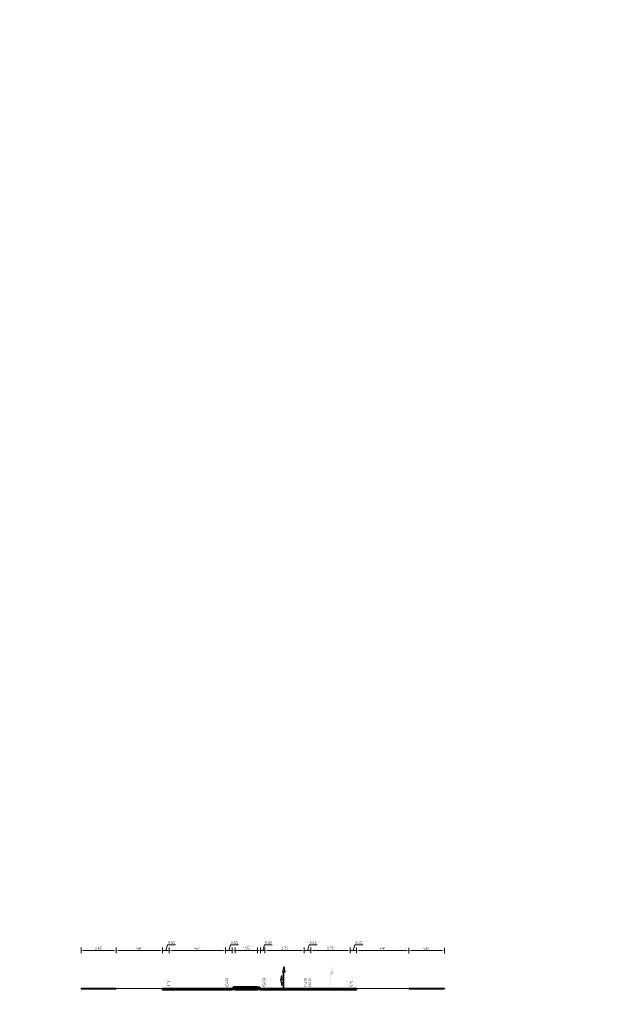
# Model space of a CAD drawing. Header units: metres. Extents: x 39929 to 50394, y 387420 to 399996.
# Tile 2 of 96: x 46296 to 46337, y 390689 to 390758. Entities that reach past the tile are written whole.
import ezdxf

# ---------------------------------------------------------------- set-up
doc = ezdxf.new("R2010")
doc.units = ezdxf.units.M
doc.linetypes.add('VW-33_STREEP', pattern=[6, 3, -3])
for name, color, linetype, lineweight in [('B-WE-GW-BERM-G', 90, 'Continuous', 18), ('N-WE-VH-FUNDERING-A', 252, 'Continuous', 18), ('N-WE-VH-FUNDERING-G', 7, 'Continuous', 35), ('N-WE-VH-GESLOTENVERHARDING_BETON-A', 252, 'Continuous', 18), ('N-WE-VH-KANTOPSLUITING_TROTTOIRBAND_RWS-S', 210, 'Continuous', 25), ('N-WE-VH-VERHARDING_ASFALT-G', 252, 'Continuous', 35), ('N-WE-VH-VERHARDING_ASFALT_ROOD-A', 13, 'Continuous', 18), ('N-WE-VW-MARKERING_LANGS_STREEP_33_015-G', 7, 'VW-33_STREEP', 35), ('N-WE-VW-MARKERING_LANGS_STREEP_DOORGETROKKEN_015-G', 7, 'Continuous', 35), ('N-WE-VW-MARKERING_PIJL-S', 7, 'Continuous', 25), ('Topo', 7, 'Continuous', 18), ('X-XX-AL-200-T25', 7, 'Continuous', 25), ('X-XX-AL-DETAIL1-G', 7, 'Continuous', 18), ('X-XX-AL-M', 7, 'Continuous', 18)]:
    doc.layers.add(name, color=color, linetype=linetype, lineweight=lineweight)
doc.layers.add('B-WE-VW-MARKERING_PIJL-T', color=7, linetype='Continuous')
doc.styles.add('NLCS-ISO-ANNOTATIVE-T18', font='NLCS-ISO.ttf', dxfattribs={"height": 1.8})
doc.styles.add('NLCS-ISO-T25', font='NLCS-ISO.ttf', dxfattribs={"height": 2.5})
doc.dimstyles.new('NLCS-ANNOTATIVE-T18-PIJL_l2_h1', dxfattribs={"dimtxt": 1.8, "dimasz": 1.8, "dimexe": 2, "dimexo": 2, "dimgap": 0.7, "dimtad": 1, "dimzin": 0, "dimdsep": 46, "dimtxsty": 'NLCS-ISO-ANNOTATIVE-T18', "dimcen": 0, "dimdle": 2, "dimclrd": 256, "dimclre": 256, "dimclrt": 256, "dimadec": 1, "dimazin": 0, "dimtfac": 1, "dimtofl": 0, "dimtmove": 1, "dimatfit": 0, "dimfxl": 2, "dimfxlon": 1, "dimtfillclr": 256, "dimtolj": 1, "dimtzin": 0, "dimlwd": 18, "dimlwe": 18, "dimarcsym": 0})
picture_1 = doc.add_image_def('image1.tif', size_in_pixel=(8000, 10000))

# ---------------------------------------------------------------- blocks, each defined once
blk = doc.blocks.new('*D251')
at = {"layer": 'Defpoints', "color": 0, "transparency": 16777216}
for p in [(46302.943, 390693.151), (46300.493, 390690.482), (46302.943, 390690.482)]:
    blk.add_point(p, dxfattribs=at)
at = {"layer": 'X-XX-AL-M', "lineweight": 18, "transparency": 16777216}
for p, q in [((46300.493, 390692.951), (46300.493, 390693.351)), ((46302.943, 390692.951), (46302.943, 390693.351)), ((46300.673, 390693.151), (46302.763, 390693.151))]:
    blk.add_line(p, q, dxfattribs=at)
at = {"layer": 'X-XX-AL-M', "transparency": 16777216}
for points in [[(46300.673, 390693.181), (46300.673, 390693.121), (46300.493, 390693.151)], [(46302.763, 390693.181), (46302.763, 390693.121), (46302.943, 390693.151)]]:
    blk.add_solid(points, dxfattribs=at)
at = {"layer": 'X-XX-AL-M', "transparency": 16777216, "insert": (46301.718, 390693.311), "char_height": 0.18, "attachment_point": 5, "style": 'NLCS-ISO-ANNOTATIVE-T18'}
blk.add_mtext('\\A1;2.45', dxfattribs=at)
blk = doc.blocks.new('*D250')
at = {"layer": 'Defpoints', "color": 0, "transparency": 16777216}
for p in [(46306.193, 390693.151), (46302.943, 390690.482), (46306.193, 390690.482)]:
    blk.add_point(p, dxfattribs=at)
at = {"layer": 'X-XX-AL-M', "lineweight": 18, "transparency": 16777216}
for p, q in [((46302.943, 390692.951), (46302.943, 390693.351)), ((46306.193, 390692.951), (46306.193, 390693.351)), ((46303.123, 390693.151), (46306.013, 390693.151))]:
    blk.add_line(p, q, dxfattribs=at)
at = {"layer": 'X-XX-AL-M', "transparency": 16777216}
for points in [[(46303.123, 390693.181), (46303.123, 390693.121), (46302.943, 390693.151)], [(46306.013, 390693.181), (46306.013, 390693.121), (46306.193, 390693.151)]]:
    blk.add_solid(points, dxfattribs=at)
at = {"layer": 'X-XX-AL-M', "transparency": 16777216, "insert": (46304.568, 390693.311), "char_height": 0.18, "attachment_point": 5, "style": 'NLCS-ISO-ANNOTATIVE-T18'}
blk.add_mtext('\\A1;var.', dxfattribs=at)
blk = doc.blocks.new('*D249')
at = {"layer": 'Defpoints', "color": 0, "transparency": 16777216}
for p in [(46306.643, 390693.152), (46306.193, 390690.482), (46306.643, 390690.482)]:
    blk.add_point(p, dxfattribs=at)
at = {"layer": 'X-XX-AL-M', "lineweight": 18, "transparency": 16777216}
for p, q in [((46306.193, 390692.952), (46306.193, 390693.352)), ((46306.418, 390693.152), (46306.537, 390693.547)), ((46306.537, 390693.547), (46307.091, 390693.547)), ((46306.643, 390692.952), (46306.643, 390693.352)), ((46306.013, 390693.152), (46305.833, 390693.152)), ((46306.193, 390693.152), (46306.643, 390693.152)), ((46306.823, 390693.152), (46307.003, 390693.152))]:
    blk.add_line(p, q, dxfattribs=at)
at = {"layer": 'X-XX-AL-M', "transparency": 16777216}
for points in [[(46306.013, 390693.182), (46306.013, 390693.122), (46306.193, 390693.152)], [(46306.823, 390693.182), (46306.823, 390693.122), (46306.643, 390693.152)]]:
    blk.add_solid(points, dxfattribs=at)
at = {"layer": 'X-XX-AL-M', "transparency": 16777216, "insert": (46306.814, 390693.707), "char_height": 0.18, "attachment_point": 5, "style": 'NLCS-ISO-ANNOTATIVE-T18'}
blk.add_mtext('\\A1;0.45', dxfattribs=at)
blk = doc.blocks.new('*D248')
at = {"layer": 'Defpoints', "color": 0, "transparency": 16777216}
for p in [(46310.593, 390693.152), (46306.643, 390690.482), (46310.593, 390690.482)]:
    blk.add_point(p, dxfattribs=at)
at = {"layer": 'X-XX-AL-M', "lineweight": 18, "transparency": 16777216}
for p, q in [((46306.643, 390692.952), (46306.643, 390693.352)), ((46310.593, 390692.952), (46310.593, 390693.352)), ((46306.823, 390693.152), (46310.413, 390693.152))]:
    blk.add_line(p, q, dxfattribs=at)
at = {"layer": 'X-XX-AL-M', "transparency": 16777216}
for points in [[(46306.823, 390693.182), (46306.823, 390693.122), (46306.643, 390693.152)], [(46310.413, 390693.182), (46310.413, 390693.122), (46310.593, 390693.152)]]:
    blk.add_solid(points, dxfattribs=at)
at = {"layer": 'X-XX-AL-M', "transparency": 16777216, "insert": (46308.618, 390693.312), "char_height": 0.18, "attachment_point": 5, "style": 'NLCS-ISO-ANNOTATIVE-T18'}
blk.add_mtext('\\A1;var.', dxfattribs=at)
blk = doc.blocks.new('*D247')
at = {"layer": 'Defpoints', "color": 0, "transparency": 16777216}
for p in [(46311.043, 390693.152), (46310.593, 390690.482), (46311.043, 390690.482)]:
    blk.add_point(p, dxfattribs=at)
at = {"layer": 'X-XX-AL-M', "lineweight": 18, "transparency": 16777216}
for p, q in [((46310.593, 390692.952), (46310.593, 390693.352)), ((46310.818, 390693.152), (46310.937, 390693.547)), ((46310.937, 390693.547), (46311.491, 390693.547)), ((46311.043, 390692.952), (46311.043, 390693.352)), ((46310.413, 390693.152), (46310.233, 390693.152)), ((46310.593, 390693.152), (46311.043, 390693.152)), ((46311.223, 390693.152), (46311.403, 390693.152))]:
    blk.add_line(p, q, dxfattribs=at)
at = {"layer": 'X-XX-AL-M', "transparency": 16777216}
for points in [[(46310.413, 390693.182), (46310.413, 390693.122), (46310.593, 390693.152)], [(46311.223, 390693.182), (46311.223, 390693.122), (46311.043, 390693.152)]]:
    blk.add_solid(points, dxfattribs=at)
at = {"layer": 'X-XX-AL-M', "transparency": 16777216, "insert": (46311.214, 390693.707), "char_height": 0.18, "attachment_point": 5, "style": 'NLCS-ISO-ANNOTATIVE-T18'}
blk.add_mtext('\\A1;0.45', dxfattribs=at)
blk = doc.blocks.new('*D246')
at = {"layer": 'Defpoints', "color": 0, "transparency": 16777216}
for p in [(46312.813, 390693.152), (46311.263, 390690.597), (46312.813, 390690.597)]:
    blk.add_point(p, dxfattribs=at)
at = {"layer": 'X-XX-AL-M', "lineweight": 18, "transparency": 16777216}
for p, q in [((46311.263, 390692.952), (46311.263, 390693.352)), ((46312.813, 390692.952), (46312.813, 390693.352)), ((46311.443, 390693.152), (46312.633, 390693.152))]:
    blk.add_line(p, q, dxfattribs=at)
at = {"layer": 'X-XX-AL-M', "transparency": 16777216}
for points in [[(46311.443, 390693.182), (46311.443, 390693.122), (46311.263, 390693.152)], [(46312.633, 390693.182), (46312.633, 390693.122), (46312.813, 390693.152)]]:
    blk.add_solid(points, dxfattribs=at)
at = {"layer": 'X-XX-AL-M', "transparency": 16777216, "insert": (46312.038, 390693.312), "char_height": 0.18, "attachment_point": 5, "style": 'NLCS-ISO-ANNOTATIVE-T18'}
blk.add_mtext('\\A1;1.55', dxfattribs=at)
blk = doc.blocks.new('*D245')
at = {"layer": 'Defpoints', "color": 0, "transparency": 16777216}
for p in [(46313.333, 390693.152), (46313.033, 390690.482), (46313.333, 390690.482)]:
    blk.add_point(p, dxfattribs=at)
at = {"layer": 'X-XX-AL-M', "lineweight": 18, "transparency": 16777216}
for p, q in [((46313.033, 390692.952), (46313.033, 390693.352)), ((46313.183, 390693.152), (46313.302, 390693.547)), ((46313.302, 390693.547), (46313.838, 390693.547)), ((46313.333, 390692.952), (46313.333, 390693.352)), ((46312.853, 390693.152), (46312.673, 390693.152)), ((46313.033, 390693.152), (46313.333, 390693.152)), ((46313.513, 390693.152), (46313.693, 390693.152))]:
    blk.add_line(p, q, dxfattribs=at)
at = {"layer": 'X-XX-AL-M', "transparency": 16777216}
for points in [[(46312.853, 390693.182), (46312.853, 390693.122), (46313.033, 390693.152)], [(46313.513, 390693.182), (46313.513, 390693.122), (46313.333, 390693.152)]]:
    blk.add_solid(points, dxfattribs=at)
at = {"layer": 'X-XX-AL-M', "transparency": 16777216, "insert": (46313.57, 390693.707), "char_height": 0.18, "attachment_point": 5, "style": 'NLCS-ISO-ANNOTATIVE-T18'}
blk.add_mtext('\\A1;0.30', dxfattribs=at)
blk = doc.blocks.new('*D244')
at = {"layer": 'Defpoints', "color": 0, "transparency": 16777216}
for p in [(46316.083, 390693.152), (46313.333, 390690.482), (46316.083, 390690.482)]:
    blk.add_point(p, dxfattribs=at)
at = {"layer": 'X-XX-AL-M', "lineweight": 18, "transparency": 16777216}
for p, q in [((46313.333, 390692.952), (46313.333, 390693.352)), ((46316.083, 390692.952), (46316.083, 390693.352)), ((46313.513, 390693.152), (46315.903, 390693.152))]:
    blk.add_line(p, q, dxfattribs=at)
at = {"layer": 'X-XX-AL-M', "transparency": 16777216}
for points in [[(46313.513, 390693.182), (46313.513, 390693.122), (46313.333, 390693.152)], [(46315.903, 390693.182), (46315.903, 390693.122), (46316.083, 390693.152)]]:
    blk.add_solid(points, dxfattribs=at)
at = {"layer": 'X-XX-AL-M', "transparency": 16777216, "insert": (46314.708, 390693.312), "char_height": 0.18, "attachment_point": 5, "style": 'NLCS-ISO-ANNOTATIVE-T18'}
blk.add_mtext('\\A1;2.75', dxfattribs=at)
blk = doc.blocks.new('*D243')
at = {"layer": 'Defpoints', "color": 0, "transparency": 16777216}
for p in [(46316.533, 390693.152), (46316.083, 390690.482), (46316.533, 390690.482)]:
    blk.add_point(p, dxfattribs=at)
at = {"layer": 'X-XX-AL-M', "lineweight": 18, "transparency": 16777216}
for p, q in [((46316.083, 390692.952), (46316.083, 390693.352)), ((46316.308, 390693.152), (46316.427, 390693.547)), ((46316.427, 390693.547), (46316.981, 390693.547)), ((46316.533, 390692.952), (46316.533, 390693.352)), ((46315.903, 390693.152), (46315.723, 390693.152)), ((46316.083, 390693.152), (46316.533, 390693.152)), ((46316.713, 390693.152), (46316.893, 390693.152))]:
    blk.add_line(p, q, dxfattribs=at)
at = {"layer": 'X-XX-AL-M', "transparency": 16777216}
for points in [[(46315.903, 390693.182), (46315.903, 390693.122), (46316.083, 390693.152)], [(46316.713, 390693.182), (46316.713, 390693.122), (46316.533, 390693.152)]]:
    blk.add_solid(points, dxfattribs=at)
at = {"layer": 'X-XX-AL-M', "transparency": 16777216, "insert": (46316.704, 390693.707), "char_height": 0.18, "attachment_point": 5, "style": 'NLCS-ISO-ANNOTATIVE-T18'}
blk.add_mtext('\\A1;0.45', dxfattribs=at)
blk = doc.blocks.new('*D242')
at = {"layer": 'Defpoints', "color": 0, "transparency": 16777216}
for p in [(46319.283, 390693.152), (46316.533, 390690.482), (46319.283, 390690.482)]:
    blk.add_point(p, dxfattribs=at)
at = {"layer": 'X-XX-AL-M', "lineweight": 18, "transparency": 16777216}
for p, q in [((46316.533, 390692.952), (46316.533, 390693.352)), ((46319.283, 390692.952), (46319.283, 390693.352)), ((46316.713, 390693.152), (46319.103, 390693.152))]:
    blk.add_line(p, q, dxfattribs=at)
at = {"layer": 'X-XX-AL-M', "transparency": 16777216}
for points in [[(46316.713, 390693.182), (46316.713, 390693.122), (46316.533, 390693.152)], [(46319.103, 390693.182), (46319.103, 390693.122), (46319.283, 390693.152)]]:
    blk.add_solid(points, dxfattribs=at)
at = {"layer": 'X-XX-AL-M', "transparency": 16777216, "insert": (46317.908, 390693.312), "char_height": 0.18, "attachment_point": 5, "style": 'NLCS-ISO-ANNOTATIVE-T18'}
blk.add_mtext('\\A1;2.75', dxfattribs=at)
blk = doc.blocks.new('*D241')
at = {"layer": 'Defpoints', "color": 0, "transparency": 16777216}
for p in [(46319.733, 390693.152), (46319.283, 390690.482), (46319.733, 390690.482)]:
    blk.add_point(p, dxfattribs=at)
at = {"layer": 'X-XX-AL-M', "lineweight": 18, "transparency": 16777216}
for p, q in [((46319.283, 390692.952), (46319.283, 390693.352)), ((46319.508, 390693.152), (46319.627, 390693.547)), ((46319.627, 390693.547), (46320.181, 390693.547)), ((46319.733, 390692.952), (46319.733, 390693.352)), ((46319.103, 390693.152), (46318.923, 390693.152)), ((46319.283, 390693.152), (46319.733, 390693.152)), ((46319.913, 390693.152), (46320.093, 390693.152))]:
    blk.add_line(p, q, dxfattribs=at)
at = {"layer": 'X-XX-AL-M', "transparency": 16777216}
for points in [[(46319.103, 390693.182), (46319.103, 390693.122), (46319.283, 390693.152)], [(46319.913, 390693.182), (46319.913, 390693.122), (46319.733, 390693.152)]]:
    blk.add_solid(points, dxfattribs=at)
at = {"layer": 'X-XX-AL-M', "transparency": 16777216, "insert": (46319.904, 390693.707), "char_height": 0.18, "attachment_point": 5, "style": 'NLCS-ISO-ANNOTATIVE-T18'}
blk.add_mtext('\\A1;0.45', dxfattribs=at)
blk = doc.blocks.new('*D240')
at = {"layer": 'Defpoints', "color": 0, "transparency": 16777216}
for p in [(46323.392, 390693.139), (46319.733, 390690.482), (46323.383, 390690.469)]:
    blk.add_point(p, dxfattribs=at)
at = {"layer": 'X-XX-AL-M', "lineweight": 18, "transparency": 16777216}
for p, q in [((46319.742, 390692.952), (46319.743, 390693.352)), ((46323.392, 390692.939), (46323.393, 390693.339)), ((46319.922, 390693.151), (46323.212, 390693.14))]:
    blk.add_line(p, q, dxfattribs=at)
at = {"layer": 'X-XX-AL-M', "transparency": 16777216}
for points in [[(46319.922, 390693.181), (46319.922, 390693.121), (46319.742, 390693.152)], [(46323.212, 390693.17), (46323.212, 390693.11), (46323.392, 390693.139)]]:
    blk.add_solid(points, dxfattribs=at)
at = {"layer": 'X-XX-AL-M', "transparency": 16777216, "insert": (46321.568, 390693.305), "char_height": 0.18, "attachment_point": 5, "rotation": 359.80378, "style": 'NLCS-ISO-ANNOTATIVE-T18'}
blk.add_mtext('\\A1;var.', dxfattribs=at)
blk = doc.blocks.new('*D239')
at = {"layer": 'Defpoints', "color": 0, "transparency": 16777216}
for p in [(46325.883, 390693.139), (46323.383, 390690.482), (46325.883, 390690.482)]:
    blk.add_point(p, dxfattribs=at)
at = {"layer": 'X-XX-AL-M', "lineweight": 18, "transparency": 16777216}
for p, q in [((46323.383, 390692.939), (46323.383, 390693.339)), ((46325.883, 390692.939), (46325.883, 390693.339)), ((46323.563, 390693.139), (46325.703, 390693.139))]:
    blk.add_line(p, q, dxfattribs=at)
at = {"layer": 'X-XX-AL-M', "transparency": 16777216}
for points in [[(46323.563, 390693.169), (46323.563, 390693.109), (46323.383, 390693.139)], [(46325.703, 390693.169), (46325.703, 390693.109), (46325.883, 390693.139)]]:
    blk.add_solid(points, dxfattribs=at)
at = {"layer": 'X-XX-AL-M', "transparency": 16777216, "insert": (46324.633, 390693.299), "char_height": 0.18, "attachment_point": 5, "style": 'NLCS-ISO-ANNOTATIVE-T18'}
blk.add_mtext('\\A1;var.', dxfattribs=at)
blk = doc.blocks.new('SVW-MARKERING_PIJL_COMBI_RD_LA_7.5')
blk.add_hatch(color=256).paths.add_polyline_path([(2.05, 0.67), (1.45, 0.08), (0, 0.08), (0, -0.07), (5.45, -0.07), (5.45, -0.37), (7.5, 0), (5.45, 0.38), (5.45, 0.08), (2.45, 0.08), (3.05, 0.67), (4.35, 0.67), (2.55, 0.98), (0.85, 0.67)])
for p, q in [((0, 0.08), (1.45, 0.08)), ((0, 0.08), (0, -0.07)), ((2.55, 0.98), (0.85, 0.67)), ((0.85, 0.67), (2.05, 0.67)), ((2.05, 0.67), (1.45, 0.08)), ((3.05, 0.67), (2.45, 0.08)), ((2.45, 0.08), (5.45, 0.08)), ((2.55, 0.98), (4.35, 0.67)), ((3.05, 0.67), (4.35, 0.67)), ((7.5, 0), (5.45, 0.38)), ((5.45, 0.08), (5.45, 0.38)), ((7.5, 0), (5.45, -0.37)), ((0, -0.07), (5.45, -0.07)), ((5.45, -0.37), (5.45, -0.07))]:
    blk.add_line(p, q)
blk = doc.blocks.new('vobul')
at = {"layer": 'B-WE-VW-MARKERING_PIJL-T'}
blk.add_hatch(color=256, dxfattribs=at).paths.add_polyline_path([(0, 0.08), (4.6, 0.08), (5.2, 0.67), (4, 0.67), (5.7, 0.98), (7.5, 0.67), (6.2, 0.67), (5.45, -0.08), (0, -0.08)])
blk = doc.blocks.new('SVH-KANTOPSLUITING_RWS_110 220X160-D')
blk.add_hatch(color=254).paths.add_polyline_path([(-0.22, -0.16), (0, -0.16), (0, 0), (-0.11, 0), (-0.22, -0.11)])
at = {"flags": 128}
blk.add_lwpolyline([(-0.22, -0.16), (0, -0.16), (0, 0), (-0.11, 0), (-0.22, -0.11)], close=True, dxfattribs=at)

msp = doc.modelspace()

# ---------------------------------------------------------------- hatches: boundary and pattern name
at = {"layer": 'N-WE-VH-FUNDERING-A'}
h = msp.add_hatch(dxfattribs=at)
h.set_pattern_fill('AVH-FUNDERING_02-SOD', color=0, scale=0.1, style=0, pattern_type=2)
h.set_pattern_definition([(0, (46312.81316, 390690.51171), (0.1, 0.1), [0.0125, -0.0875]), (90, (46312.81316, 390690.51171), (-0.1, 0.1), [0.0125, -0.0875]), (135, (46312.82566, 390690.51171), (-0.1, 6e-18), [0.0176777, -0.1237437]), (0, (46312.82566, 390690.56796), (0.1, 0.1), [0.0125, -0.0875]), (45, (46312.83191, 390690.56171), (0, 0.1), [0.008839, -0.1325825]), (135, (46312.83191, 390690.56171), (-0.1, 6e-18), [0.008839, -0.1325825]), (0, (46312.86316, 390690.59296), (0.1, 0.1), [0.0176777, -0.0823223]), (45, (46312.86316, 390690.59296), (0, 0.1), [0.0125, -0.1289214]), (135, (46312.88084, 390690.59296), (-0.1, 6e-18), [0.0125, -0.1289214]), (90, (46312.88191, 390690.53671), (-0.1, 0.1), [0.0125, -0.0875]), (45, (46312.88191, 390690.53671), (0, 0.1), [0.008839, -0.1325825]), (135, (46312.88816, 390690.54296), (-0.1, 6e-18), [0.008839, -0.1325825]), (0, (46312.82566, 390690.53671), (0.1, 0.1), [0.00625, -0.08375]), (0, (46312.90066, 390690.56171), (0.1, 0.1), [0.00625, -0.08375]), (90, (46312.86941, 390690.57421), (-0.1, 0.1), [0.00625, -0.08375]), (135, (46312.88191, 390690.51796), (-0.1, 6e-18), [0.008839, -0.1325825]), (135, (46312.83816, 390690.58671), (-0.1, 6e-18), [0.008839, -0.1325825]), (45, (46312.86004, 390690.54452), (0, 0.1), [0.008839, -0.1325825]), (90, (46312.84754, 390690.52421), (-0.1, 0.1), [0.0015625, -0.0984375]), (90, (46312.85222, 390690.56639), (-0.1, 0.1), [0.0015625, -0.0984375]), (90, (46312.8991, 390690.58358), (-0.1, 0.1), [0.0015625, -0.0984375]), (90, (46312.90066, 390690.53046), (-0.1, 0.1), [0.0015625, -0.0984375])])
h.paths.add_polyline_path([(46312.693, 390690.397), (46312.813, 390690.512), (46311.268, 390690.512), (46311.383, 390690.397)])
at = {"layer": 'N-WE-VH-GESLOTENVERHARDING_BETON-A'}
h = msp.add_hatch(dxfattribs=at)
h.set_pattern_fill('AVH-BETON-SO', color=256, style=0, pattern_type=2)
h.set_pattern_definition([(45, (39.7118, -3.989), (0, 4.242640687), [0.14142136, -2.0506097, 0, -2.0506097]), (45, (39.9427, -4.0846), (0, 4.242640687), [0.14142136, -2.0506097, 0, -2.0506097]), (337.5, (39.8118, -3.889), (-2e-09, -4.24264069), [0.25, -1.4985883, 0, -1.495883]), (337.5, (39.7118, -3.989), (-2e-09, -4.24264069), [0.25, -1.4985883, 0, -1.495883]), (60, (38.7118, -4.989), (-1.999999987, 3.464101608), [0.1875, -1.90625, 0, -1.90625]), (120, (38.7118, -4.989), (-3.999999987, 8e-09), [0.1875, -1.90625, 0, -1.90625]), (0, (38.618, -4.8265), (2, 3.4641016), [0.1875, -1.90625, 0, -1.90625])])
h.paths.add_polyline_path([(46311.043, 390690.437), (46311.263, 390690.437), (46311.263, 390690.512), (46311.383, 390690.397), (46311.043, 390690.397)])
h = msp.add_hatch(dxfattribs=at)
h.set_pattern_fill('AVH-BETON-SO', color=256, style=0, pattern_type=2)
h.set_pattern_definition([(45, (41.2618, -3.989), (0, 4.242640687), [0.14142136, -2.0506097, 0, -2.0506097]), (45, (41.4927, -4.0846), (0, 4.242640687), [0.14142136, -2.0506097, 0, -2.0506097]), (337.5, (41.3618, -3.889), (-2e-09, -4.24264069), [0.25, -1.4985883, 0, -1.495883]), (337.5, (41.2618, -3.989), (-2e-09, -4.24264069), [0.25, -1.4985883, 0, -1.495883]), (60, (40.2618, -4.989), (-1.999999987, 3.464101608), [0.1875, -1.90625, 0, -1.90625]), (120, (40.2618, -4.989), (-3.999999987, 8e-09), [0.1875, -1.90625, 0, -1.90625]), (0, (40.168, -4.8265), (2, 3.4641016), [0.1875, -1.90625, 0, -1.90625])])
h.paths.add_polyline_path([(46313.033, 390690.437), (46312.813, 390690.437), (46312.813, 390690.512), (46312.693, 390690.397), (46313.033, 390690.397)])
at = {"layer": 'N-WE-VH-VERHARDING_ASFALT_ROOD-A'}
h = msp.add_hatch(color=256, dxfattribs=at)
h.dxf.hatch_style = 1
h.paths.add_polyline_path([(46311.263, 390690.597), (46311.263, 390690.562), (46312.813, 390690.562), (46312.813, 390690.597)])

# ---------------------------------------------------------------- linework, layer by layer
at = {"layer": 'B-WE-GW-BERM-G', "flags": 128}
for points in [[(46302.943, 390690.482), (46306.193, 390690.482)], [(46319.733, 390690.482), (46323.383, 390690.482)]]:
    msp.add_lwpolyline(points, dxfattribs=at)
at = {"layer": 'N-WE-VH-FUNDERING-G', "flags": 128}
msp.add_lwpolyline([(46311.263, 390690.397), (46312.813, 390690.397)], dxfattribs=at)
at = {"layer": 'N-WE-VH-VERHARDING_ASFALT-G', "flags": 128}
for points in [[(46300.493, 390690.482), (46302.943, 390690.482)], [(46300.493, 390690.482), (46300.493, 390690.457)], [(46300.493, 390690.457), (46302.943, 390690.457)], [(46302.943, 390690.482), (46302.943, 390690.457)], [(46306.193, 390690.482), (46306.493, 390690.482), (46306.643, 390690.482), (46310.593, 390690.482), (46310.743, 390690.482), (46311.043, 390690.482)], [(46306.193, 390690.482), (46306.193, 390690.397)], [(46306.193, 390690.447), (46306.493, 390690.447), (46306.643, 390690.447), (46310.593, 390690.447), (46310.743, 390690.447), (46311.043, 390690.447)], [(46311.043, 390690.482), (46311.043, 390690.397)], [(46311.263, 390690.597), (46312.813, 390690.597)], [(46311.263, 390690.562), (46312.813, 390690.562)], [(46311.263, 390690.512), (46312.813, 390690.512)], [(46313.033, 390690.482), (46313.183, 390690.482), (46313.333, 390690.482), (46316.083, 390690.482), (46316.233, 390690.482), (46316.383, 390690.482), (46316.533, 390690.482), (46319.283, 390690.482), (46319.433, 390690.482), (46319.733, 390690.482)], [(46313.033, 390690.482), (46313.033, 390690.397)], [(46313.033, 390690.447), (46313.183, 390690.447), (46313.333, 390690.447), (46316.083, 390690.447), (46316.233, 390690.447), (46316.383, 390690.447), (46316.533, 390690.447), (46319.283, 390690.447), (46319.433, 390690.447), (46319.733, 390690.447)], [(46319.733, 390690.482), (46319.733, 390690.397)], [(46323.383, 390690.482), (46325.883, 390690.482)], [(46323.383, 390690.482), (46323.383, 390690.457)], [(46323.383, 390690.457), (46325.883, 390690.457)], [(46325.883, 390690.482), (46325.883, 390690.457)], [(46306.193, 390690.397), (46306.493, 390690.397), (46306.643, 390690.397), (46310.593, 390690.397), (46310.743, 390690.397), (46311.043, 390690.397)], [(46313.033, 390690.397), (46313.183, 390690.397), (46313.333, 390690.397), (46316.083, 390690.397), (46316.233, 390690.397), (46316.383, 390690.397), (46316.533, 390690.397), (46319.283, 390690.397), (46319.433, 390690.397), (46319.733, 390690.397)]]:
    msp.add_lwpolyline(points, dxfattribs=at)
at = {"layer": 'N-WE-VW-MARKERING_LANGS_STREEP_33_015-G', "color": 7, "const_width": 0.025, "flags": 128}
for points in [[(46306.493, 390690.507), (46306.643, 390690.507)], [(46319.283, 390690.507), (46319.433, 390690.507)]]:
    msp.add_lwpolyline(points, dxfattribs=at)
at = {"layer": 'N-WE-VW-MARKERING_LANGS_STREEP_DOORGETROKKEN_015-G', "color": 7, "const_width": 0.025, "flags": 128}
for points in [[(46310.593, 390690.507), (46310.743, 390690.507)], [(46313.183, 390690.507), (46313.333, 390690.507)], [(46316.083, 390690.507), (46316.233, 390690.507)], [(46316.383, 390690.507), (46316.533, 390690.507)]]:
    msp.add_lwpolyline(points, dxfattribs=at)
at = {"layer": 'X-XX-AL-DETAIL1-G', "flags": 128}
for points in [[(46311.043, 390690.437), (46311.263, 390690.437), (46311.263, 390690.512), (46311.383, 390690.397), (46311.043, 390690.397)], [(46313.033, 390690.437), (46312.813, 390690.437), (46312.813, 390690.512), (46312.693, 390690.397), (46313.033, 390690.397)]]:
    msp.add_lwpolyline(points, close=True, dxfattribs=at)

# ---------------------------------------------------------------- block references
at = {"layer": 'B-WE-VW-MARKERING_PIJL-T', "color": 7, "transparency": 33554687, "xscale": -0.2, "yscale": 0.2, "zscale": 0.2, "rotation": 270.0344828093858}
msp.add_blockref('vobul', (46317.916, 390690.514), dxfattribs=at)
at = {"layer": 'N-WE-VH-KANTOPSLUITING_TROTTOIRBAND_RWS-S'}
msp.add_blockref('SVH-KANTOPSLUITING_RWS_110 220X160-D', (46311.263, 390690.597), dxfattribs=at)
at = {"layer": 'N-WE-VH-KANTOPSLUITING_TROTTOIRBAND_RWS-S', "xscale": -1}
msp.add_blockref('SVH-KANTOPSLUITING_RWS_110 220X160-D', (46312.813, 390690.597), dxfattribs=at)
at = {"layer": 'N-WE-VW-MARKERING_PIJL-S', "xscale": 0.2, "yscale": 0.2, "zscale": 0.2, "rotation": 90.13108321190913}
msp.add_blockref('SVW-MARKERING_PIJL_COMBI_RD_LA_7.5', (46314.649, 390690.533), dxfattribs=at)

# ---------------------------------------------------------------- texts
at = {"layer": 'X-XX-AL-200-T25', "char_height": 0.18, "width": 47.5, "attachment_point": 6, "rotation": 269.71237, "style": 'NLCS-ISO-T25'}
for s, insert in [('(0.15)', (46310.67, 390690.621)), ('(0.15)', (46313.258, 390690.621)), ('(0.15)', (46316.162, 390690.621)), ('(0.15)', (46316.458, 390690.619)), ('3-3', (46306.572, 390690.639)), ('3-3', (46319.354, 390690.627))]:
    msp.add_mtext(s, dxfattribs=dict(at, insert=insert))

# ---------------------------------------------------------------- dimensions: what is measured, and where the dimension line sits
at = {"layer": 'X-XX-AL-M'}
for p1, p2, distance, picture, middle in [((46300.493, 390690.482), (46302.943, 390690.482), 2.669, '*D251', (46301.718, 390693.311)), ((46306.193, 390690.482), (46306.643, 390690.482), 2.67, '*D249', (46306.607, 390693.707)), ((46310.593, 390690.482), (46311.043, 390690.482), 2.67, '*D247', (46311.007, 390693.707)), ((46311.263, 390690.597), (46312.813, 390690.597), 2.555, '*D246', (46312.038, 390693.312)), ((46313.033, 390690.482), (46313.333, 390690.482), 2.67, '*D245', (46313.372, 390693.707)), ((46313.333, 390690.482), (46316.083, 390690.482), 2.67, '*D244', (46314.708, 390693.312)), ((46316.083, 390690.482), (46316.533, 390690.482), 2.67, '*D243', (46316.497, 390693.707)), ((46316.533, 390690.482), (46319.283, 390690.482), 2.67, '*D242', (46317.908, 390693.312)), ((46319.283, 390690.482), (46319.733, 390690.482), 2.67, '*D241', (46319.697, 390693.707))]:
    dim = msp.add_aligned_dim(p1=p1, p2=p2, distance=distance, dimstyle='NLCS-ANNOTATIVE-T18-PIJL_l2_h1', dxfattribs=at)
    dim.commit()
    dim.dimension.update_dxf_attribs({"geometry": picture, "text_midpoint": middle})
for p1, p2, distance, picture, middle in [((46302.943, 390690.482), (46306.193, 390690.482), 2.669, '*D250', (46304.568, 390693.311)), ((46306.643, 390690.482), (46310.593, 390690.482), 2.67, '*D248', (46308.618, 390693.312)), ((46319.733, 390690.482), (46323.383, 390690.469), 2.67, '*D240', (46321.568, 390693.305)), ((46323.383, 390690.482), (46325.883, 390690.482), 2.658, '*D239', (46324.633, 390693.299))]:
    dim = msp.add_aligned_dim(p1=p1, p2=p2, distance=distance, text='var.', dimstyle='NLCS-ANNOTATIVE-T18-PIJL_l2_h1', dxfattribs=at)
    dim.commit()
    dim.dimension.update_dxf_attribs({"geometry": picture, "text_midpoint": middle})

# ---------------------------------------------------------------- pictures from other files: only their frames are drawn
at = {"layer": 'Topo'}
image = msp.add_image(picture_1, insert=(40047.863, 387419.719), size_in_units=(9985.024, 12481.28), rotation=0.5470194, dxfattribs=dict(at, brightness=90, contrast=40))
image.dxf.flags = 7

doc.saveas('drawing.dxf')
